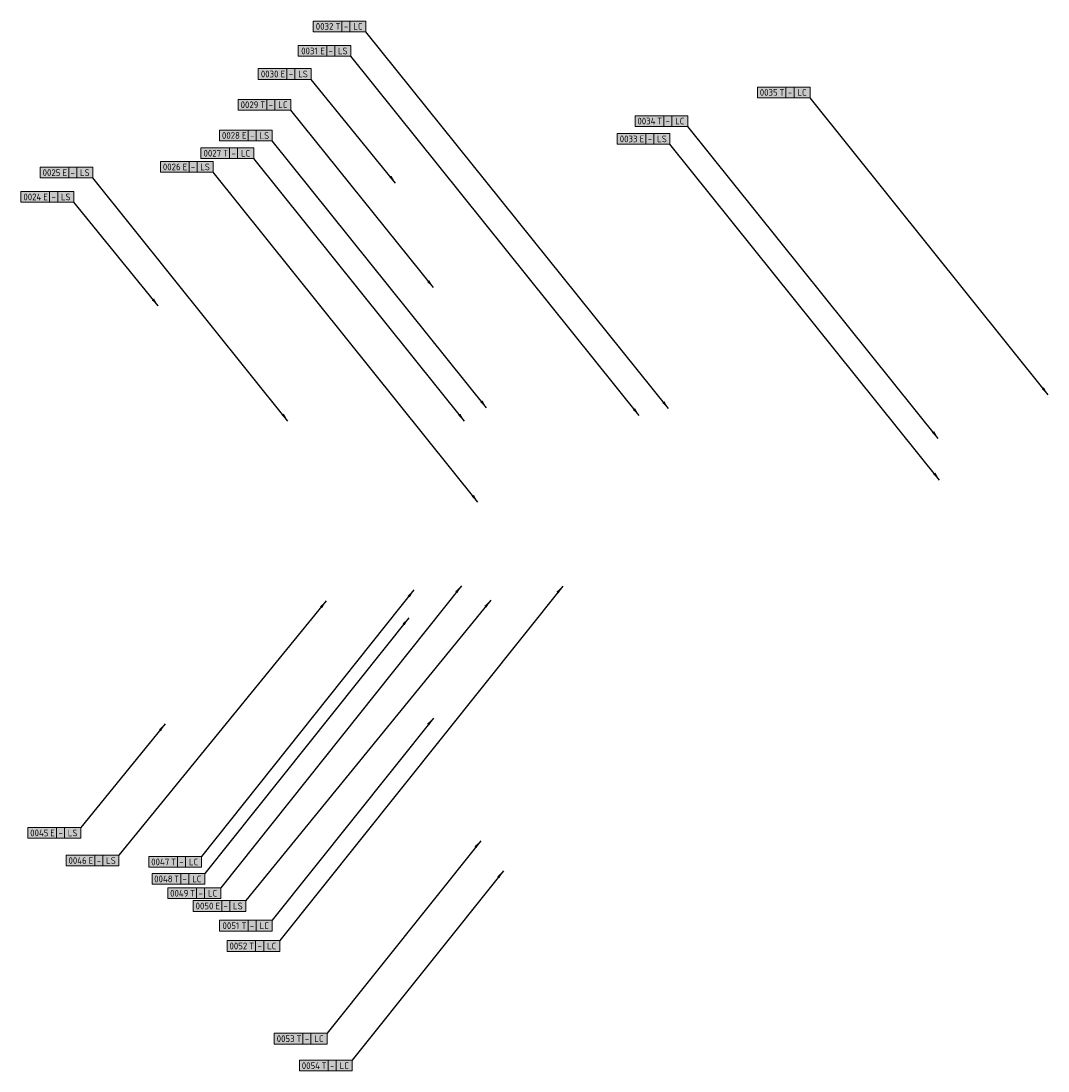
# Model space of a CAD drawing. Header units: metres. Extents: x 69786 to 70389, y 408614 to 409285.
# Tile 1 of 3: x 69786 to 70092, y 408614 to 408928. Entities that reach past the tile are written whole.
import ezdxf
from ezdxf.enums import TextEntityAlignment as Align

# ---------------------------------------------------------------- set-up
doc = ezdxf.new("R2010")
doc.units = ezdxf.units.M
doc.header["$LTSCALE"] = 0.1
for name, color, linetype, lineweight in [('kl-tb-datatransport - DNWG Infra B.V.', 90, 'Continuous', 0), ('kl-tb-datatransport - KPN', 160, 'Continuous', 0), ('kl-tb-datatransport - RWS Zeeland', 10, 'Continuous', 0), ('kl-tb-elektriciteit ls - RWS Zeeland', 13, 'Continuous', 0), ('kl-tb-overig', 251, 'Continuous', 0)]:
    doc.layers.add(name, color=color, linetype=linetype, lineweight=lineweight)
doc.styles.add('HS_Lely$0$T25', font='NLCS-ISO.ttf', dxfattribs={"height": 2.5})
doc.styles.get("Standard").update_dxf_attribs({"font": 'arial.ttf'})
doc.styles.add('T25', font='ISO3098.shx')
doc.dimstyles.new('HS_Lely$0$KENL', dxfattribs={"dimtxt": 1, "dimasz": 2, "dimexe": 1, "dimexo": 3, "dimgap": 0.5, "dimtad": 1, "dimdec": 0, "dimzin": 1, "dimdsep": 46, "dimtxsty": 'T25', "dimcen": 0, "dimse1": 1, "dimse2": 1, "dimclrd": 256, "dimaunit": 2, "dimadec": 0, "dimazin": 0, "dimtfac": 1, "dimtdec": 0, "dimtix": 1, "dimtmove": 2, "dimatfit": 3, "dimfxl": 1, "dimtvp": 0.8, "dimtolj": 1, "dimtzin": 0, "dimarcsym": 0})

# ---------------------------------------------------------------- blocks, each defined once
blk = doc.blocks.new('HS_Lely$0$Obj-code')
at = {"layer": 'kl-tb-overig', "true_color": 0xffffff}
h = blk.add_hatch(color=7, dxfattribs=at)
h.dxf.hatch_style = 1
h.paths.add_polyline_path([(1.85, 3.2), (17.6, 3.2), (17.6, 0), (1.85, 0)])
for p, q in [((10.4, 3.2), (10.4, 0)), ((12.8, 0), (12.8, 3.2))]:
    blk.add_line(p, q)
blk.add_lwpolyline([(1.85, 3.2), (17.6, 3.2), (17.6, 0), (1.85, 0)], close=True)
at = {"layer": 'kl-tb-overig', "color": 7, "true_color": 0xffffff}
blk.add_lwpolyline([(1.85, 3.2), (17.6, 3.2), (17.6, 0), (1.85, 0)], close=True, dxfattribs=at)
for tag, p in [('9999', (5.25, 1.6)), ('X', (9.2, 1.6)), ('-', (11.6, 1.6)), ('YZ', (15.2, 1.6))]:
    blk.add_attdef(tag, text='', height=2).set_placement(p, align=Align.MIDDLE)
at = {"flags": 1}
for tag, p in [('KILOMETRERING', (0.51, -3.39)), ('KABEL/LEIDINGTYPE', (0.51, -6.82)), ('LEIDINGEIGENAAR', (0.51, -10.24)), ('BEHEERKAART1', (0.51, -13.67)), ('BEHEERKAART2', (0.51, -17.1)), ('BEHEERKAART3', (0.51, -20.53)), ('BEHEERKAART4', (0.51, -23.96)), ('BEHEERKAART5', (0.51, -27.39)), ('OPMERKINGEN', (0.51, -30.82))]:
    blk.add_attdef(tag, p, '', height=2, dxfattribs=at)

msp = doc.modelspace()

# ---------------------------------------------------------------- block references
at = {"layer": 'kl-tb-datatransport - DNWG Infra B.V.'}
ref = msp.add_blockref('HS_Lely$0$Obj-code', (69871.24, 408924.51), dxfattribs=at)
ref.add_attrib('9999', '0032', dxfattribs={"layer": '0', "height": 2, "rotation": 360, "style": 'HS_Lely$0$T25'}).set_placement((69876.48, 408926.11), align=Align.MIDDLE)
ref.add_attrib('X', 'T', dxfattribs={"layer": '0', "height": 2, "rotation": 360, "style": 'HS_Lely$0$T25'}).set_placement((69880.44, 408926.11), align=Align.MIDDLE)
ref.add_attrib('-', '-', dxfattribs={"layer": '0', "height": 2, "rotation": 360, "style": 'HS_Lely$0$T25'}).set_placement((69882.84, 408926.11), align=Align.MIDDLE)
ref.add_attrib('YZ', 'LC', dxfattribs={"layer": '0', "height": 2, "rotation": 360, "style": 'HS_Lely$0$T25'}).set_placement((69886.44, 408926.11), align=Align.MIDDLE)
ref = msp.add_blockref('HS_Lely$0$Obj-code', (69848.83, 408901.1), dxfattribs=at)
ref.add_attrib('9999', '0029', dxfattribs={"layer": '0', "height": 2, "rotation": 360, "style": 'HS_Lely$0$T25'}).set_placement((69854.07, 408902.7), align=Align.MIDDLE)
ref.add_attrib('X', 'T', dxfattribs={"layer": '0', "height": 2, "rotation": 360, "style": 'HS_Lely$0$T25'}).set_placement((69858.03, 408902.7), align=Align.MIDDLE)
ref.add_attrib('-', '-', dxfattribs={"layer": '0', "height": 2, "rotation": 360, "style": 'HS_Lely$0$T25'}).set_placement((69860.43, 408902.7), align=Align.MIDDLE)
ref.add_attrib('YZ', 'LC', dxfattribs={"layer": '0', "height": 2, "rotation": 360, "style": 'HS_Lely$0$T25'}).set_placement((69864.03, 408902.7), align=Align.MIDDLE)
ref = msp.add_blockref('HS_Lely$0$Obj-code', (69845.49, 408649.87), dxfattribs=at)
ref.add_attrib('9999', '0052', dxfattribs={"layer": '0', "height": 2, "rotation": 360, "style": 'HS_Lely$0$T25'}).set_placement((69850.73, 408651.47), align=Align.MIDDLE)
ref.add_attrib('X', 'T', dxfattribs={"layer": '0', "height": 2, "rotation": 360, "style": 'HS_Lely$0$T25'}).set_placement((69854.69, 408651.47), align=Align.MIDDLE)
ref.add_attrib('-', '-', dxfattribs={"layer": '0', "height": 2, "rotation": 360, "style": 'HS_Lely$0$T25'}).set_placement((69857.09, 408651.47), align=Align.MIDDLE)
ref.add_attrib('YZ', 'LC', dxfattribs={"layer": '0', "height": 2, "rotation": 360, "style": 'HS_Lely$0$T25'}).set_placement((69860.69, 408651.47), align=Align.MIDDLE)
at = {"layer": 'kl-tb-datatransport - KPN'}
ref = msp.add_blockref('HS_Lely$0$Obj-code', (69859.61, 408622.2), dxfattribs=at)
ref.add_attrib('9999', '0053', dxfattribs={"layer": '0', "height": 2, "rotation": 360, "style": 'HS_Lely$0$T25'}).set_placement((69864.85, 408623.8), align=Align.MIDDLE)
ref.add_attrib('X', 'T', dxfattribs={"layer": '0', "height": 2, "rotation": 360, "style": 'HS_Lely$0$T25'}).set_placement((69868.81, 408623.8), align=Align.MIDDLE)
ref.add_attrib('-', '-', dxfattribs={"layer": '0', "height": 2, "rotation": 360, "style": 'HS_Lely$0$T25'}).set_placement((69871.21, 408623.8), align=Align.MIDDLE)
ref.add_attrib('YZ', 'LC', dxfattribs={"layer": '0', "height": 2, "rotation": 360, "style": 'HS_Lely$0$T25'}).set_placement((69874.81, 408623.8), align=Align.MIDDLE)
ref = msp.add_blockref('HS_Lely$0$Obj-code', (69867.14, 408614.14), dxfattribs=at)
ref.add_attrib('9999', '0054', dxfattribs={"layer": '0', "height": 2, "rotation": 360, "style": 'HS_Lely$0$T25'}).set_placement((69872.39, 408615.74), align=Align.MIDDLE)
ref.add_attrib('X', 'T', dxfattribs={"layer": '0', "height": 2, "rotation": 360, "style": 'HS_Lely$0$T25'}).set_placement((69876.34, 408615.74), align=Align.MIDDLE)
ref.add_attrib('-', '-', dxfattribs={"layer": '0', "height": 2, "rotation": 360, "style": 'HS_Lely$0$T25'}).set_placement((69878.74, 408615.74), align=Align.MIDDLE)
ref.add_attrib('YZ', 'LC', dxfattribs={"layer": '0', "height": 2, "rotation": 360, "style": 'HS_Lely$0$T25'}).set_placement((69882.34, 408615.74), align=Align.MIDDLE)
at = {"layer": 'kl-tb-datatransport - RWS Zeeland'}
ref = msp.add_blockref('HS_Lely$0$Obj-code', (70003.84, 408904.78), dxfattribs=at)
ref.add_attrib('9999', '0035', dxfattribs={"layer": '0', "height": 2, "rotation": 360, "style": 'HS_Lely$0$T25'}).set_placement((70009.09, 408906.38), align=Align.MIDDLE)
ref.add_attrib('X', 'T', dxfattribs={"layer": '0', "height": 2, "rotation": 360, "style": 'HS_Lely$0$T25'}).set_placement((70013.04, 408906.38), align=Align.MIDDLE)
ref.add_attrib('-', '-', dxfattribs={"layer": '0', "height": 2, "rotation": 360, "style": 'HS_Lely$0$T25'}).set_placement((70015.44, 408906.38), align=Align.MIDDLE)
ref.add_attrib('YZ', 'LC', dxfattribs={"layer": '0', "height": 2, "rotation": 360, "style": 'HS_Lely$0$T25'}).set_placement((70019.04, 408906.38), align=Align.MIDDLE)
ref = msp.add_blockref('HS_Lely$0$Obj-code', (69967.33, 408896.22), dxfattribs=at)
ref.add_attrib('9999', '0034', dxfattribs={"layer": '0', "height": 2, "rotation": 360, "style": 'HS_Lely$0$T25'}).set_placement((69972.58, 408897.82), align=Align.MIDDLE)
ref.add_attrib('X', 'T', dxfattribs={"layer": '0', "height": 2, "rotation": 360, "style": 'HS_Lely$0$T25'}).set_placement((69976.53, 408897.82), align=Align.MIDDLE)
ref.add_attrib('-', '-', dxfattribs={"layer": '0', "height": 2, "rotation": 360, "style": 'HS_Lely$0$T25'}).set_placement((69978.93, 408897.82), align=Align.MIDDLE)
ref.add_attrib('YZ', 'LC', dxfattribs={"layer": '0', "height": 2, "rotation": 360, "style": 'HS_Lely$0$T25'}).set_placement((69982.53, 408897.82), align=Align.MIDDLE)
ref = msp.add_blockref('HS_Lely$0$Obj-code', (69837.72, 408886.63), dxfattribs=at)
ref.add_attrib('9999', '0027', dxfattribs={"layer": '0', "height": 2, "rotation": 360, "style": 'HS_Lely$0$T25'}).set_placement((69842.96, 408888.23), align=Align.MIDDLE)
ref.add_attrib('X', 'T', dxfattribs={"layer": '0', "height": 2, "rotation": 360, "style": 'HS_Lely$0$T25'}).set_placement((69846.92, 408888.23), align=Align.MIDDLE)
ref.add_attrib('-', '-', dxfattribs={"layer": '0', "height": 2, "rotation": 360, "style": 'HS_Lely$0$T25'}).set_placement((69849.32, 408888.23), align=Align.MIDDLE)
ref.add_attrib('YZ', 'LC', dxfattribs={"layer": '0', "height": 2, "rotation": 360, "style": 'HS_Lely$0$T25'}).set_placement((69852.92, 408888.23), align=Align.MIDDLE)
ref = msp.add_blockref('HS_Lely$0$Obj-code', (69822.16, 408674.99), dxfattribs=at)
ref.add_attrib('9999', '0047', dxfattribs={"layer": '0', "height": 2, "rotation": 360, "style": 'HS_Lely$0$T25'}).set_placement((69827.4, 408676.59), align=Align.MIDDLE)
ref.add_attrib('X', 'T', dxfattribs={"layer": '0', "height": 2, "rotation": 360, "style": 'HS_Lely$0$T25'}).set_placement((69831.36, 408676.59), align=Align.MIDDLE)
ref.add_attrib('-', '-', dxfattribs={"layer": '0', "height": 2, "rotation": 360, "style": 'HS_Lely$0$T25'}).set_placement((69833.76, 408676.59), align=Align.MIDDLE)
ref.add_attrib('YZ', 'LC', dxfattribs={"layer": '0', "height": 2, "rotation": 360, "style": 'HS_Lely$0$T25'}).set_placement((69837.36, 408676.59), align=Align.MIDDLE)
ref = msp.add_blockref('HS_Lely$0$Obj-code', (69823.11, 408669.91), dxfattribs=at)
ref.add_attrib('9999', '0048', dxfattribs={"layer": '0', "height": 2, "rotation": 360, "style": 'HS_Lely$0$T25'}).set_placement((69828.35, 408671.51), align=Align.MIDDLE)
ref.add_attrib('X', 'T', dxfattribs={"layer": '0', "height": 2, "rotation": 360, "style": 'HS_Lely$0$T25'}).set_placement((69832.31, 408671.51), align=Align.MIDDLE)
ref.add_attrib('-', '-', dxfattribs={"layer": '0', "height": 2, "rotation": 360, "style": 'HS_Lely$0$T25'}).set_placement((69834.71, 408671.51), align=Align.MIDDLE)
ref.add_attrib('YZ', 'LC', dxfattribs={"layer": '0', "height": 2, "rotation": 360, "style": 'HS_Lely$0$T25'}).set_placement((69838.31, 408671.51), align=Align.MIDDLE)
ref = msp.add_blockref('HS_Lely$0$Obj-code', (69827.85, 408665.63), dxfattribs=at)
ref.add_attrib('9999', '0049', dxfattribs={"layer": '0', "height": 2, "rotation": 360, "style": 'HS_Lely$0$T25'}).set_placement((69833.09, 408667.23), align=Align.MIDDLE)
ref.add_attrib('X', 'T', dxfattribs={"layer": '0', "height": 2, "rotation": 360, "style": 'HS_Lely$0$T25'}).set_placement((69837.05, 408667.23), align=Align.MIDDLE)
ref.add_attrib('-', '-', dxfattribs={"layer": '0', "height": 2, "rotation": 360, "style": 'HS_Lely$0$T25'}).set_placement((69839.45, 408667.23), align=Align.MIDDLE)
ref.add_attrib('YZ', 'LC', dxfattribs={"layer": '0', "height": 2, "rotation": 360, "style": 'HS_Lely$0$T25'}).set_placement((69843.05, 408667.23), align=Align.MIDDLE)
ref = msp.add_blockref('HS_Lely$0$Obj-code', (69843.24, 408655.94), dxfattribs=at)
ref.add_attrib('9999', '0051', dxfattribs={"layer": '0', "height": 2, "rotation": 360, "style": 'HS_Lely$0$T25'}).set_placement((69848.48, 408657.54), align=Align.MIDDLE)
ref.add_attrib('X', 'T', dxfattribs={"layer": '0', "height": 2, "rotation": 360, "style": 'HS_Lely$0$T25'}).set_placement((69852.44, 408657.54), align=Align.MIDDLE)
ref.add_attrib('-', '-', dxfattribs={"layer": '0', "height": 2, "rotation": 360, "style": 'HS_Lely$0$T25'}).set_placement((69854.84, 408657.54), align=Align.MIDDLE)
ref.add_attrib('YZ', 'LC', dxfattribs={"layer": '0', "height": 2, "rotation": 360, "style": 'HS_Lely$0$T25'}).set_placement((69858.44, 408657.54), align=Align.MIDDLE)
at = {"layer": 'kl-tb-elektriciteit ls - RWS Zeeland'}
ref = msp.add_blockref('HS_Lely$0$Obj-code', (69866.7, 408920.38), dxfattribs=dict(at, xscale=-1, rotation=180))
ref.add_attrib('9999', '0031', dxfattribs={"layer": '0', "height": 2, "rotation": 0, "style": 'HS_Lely$0$T25'}).set_placement((69871.95, 408918.78), align=Align.MIDDLE)
ref.add_attrib('X', 'E', dxfattribs={"layer": '0', "height": 2, "rotation": 0, "style": 'HS_Lely$0$T25'}).set_placement((69875.9, 408918.78), align=Align.MIDDLE)
ref.add_attrib('-', '-', dxfattribs={"layer": '0', "height": 2, "rotation": 0, "style": 'HS_Lely$0$T25'}).set_placement((69878.3, 408918.78), align=Align.MIDDLE)
ref.add_attrib('YZ', 'LS', dxfattribs={"layer": '0', "height": 2, "rotation": 0, "style": 'HS_Lely$0$T25'}).set_placement((69881.9, 408918.78), align=Align.MIDDLE)
ref = msp.add_blockref('HS_Lely$0$Obj-code', (69854.84, 408913.49), dxfattribs=dict(at, xscale=-1, rotation=180))
ref.add_attrib('9999', '0030', dxfattribs={"layer": '0', "height": 2, "rotation": 0, "style": 'HS_Lely$0$T25'}).set_placement((69860.08, 408911.89), align=Align.MIDDLE)
ref.add_attrib('X', 'E', dxfattribs={"layer": '0', "height": 2, "rotation": 0, "style": 'HS_Lely$0$T25'}).set_placement((69864.04, 408911.89), align=Align.MIDDLE)
ref.add_attrib('-', '-', dxfattribs={"layer": '0', "height": 2, "rotation": 0, "style": 'HS_Lely$0$T25'}).set_placement((69866.44, 408911.89), align=Align.MIDDLE)
ref.add_attrib('YZ', 'LS', dxfattribs={"layer": '0', "height": 2, "rotation": 0, "style": 'HS_Lely$0$T25'}).set_placement((69870.04, 408911.89), align=Align.MIDDLE)
ref = msp.add_blockref('HS_Lely$0$Obj-code', (69843.27, 408895.13), dxfattribs=dict(at, xscale=-1, rotation=180))
ref.add_attrib('9999', '0028', dxfattribs={"layer": '0', "height": 2, "rotation": 0, "style": 'HS_Lely$0$T25'}).set_placement((69848.51, 408893.53), align=Align.MIDDLE)
ref.add_attrib('X', 'E', dxfattribs={"layer": '0', "height": 2, "rotation": 0, "style": 'HS_Lely$0$T25'}).set_placement((69852.47, 408893.53), align=Align.MIDDLE)
ref.add_attrib('-', '-', dxfattribs={"layer": '0', "height": 2, "rotation": 0, "style": 'HS_Lely$0$T25'}).set_placement((69854.87, 408893.53), align=Align.MIDDLE)
ref.add_attrib('YZ', 'LS', dxfattribs={"layer": '0', "height": 2, "rotation": 0, "style": 'HS_Lely$0$T25'}).set_placement((69858.47, 408893.53), align=Align.MIDDLE)
ref = msp.add_blockref('HS_Lely$0$Obj-code', (69962.01, 408894.11), dxfattribs=dict(at, xscale=-1, rotation=180))
ref.add_attrib('9999', '0033', dxfattribs={"layer": '0', "height": 2, "rotation": 0, "style": 'HS_Lely$0$T25'}).set_placement((69967.25, 408892.51), align=Align.MIDDLE)
ref.add_attrib('X', 'E', dxfattribs={"layer": '0', "height": 2, "rotation": 0, "style": 'HS_Lely$0$T25'}).set_placement((69971.21, 408892.51), align=Align.MIDDLE)
ref.add_attrib('-', '-', dxfattribs={"layer": '0', "height": 2, "rotation": 0, "style": 'HS_Lely$0$T25'}).set_placement((69973.61, 408892.51), align=Align.MIDDLE)
ref.add_attrib('YZ', 'LS', dxfattribs={"layer": '0', "height": 2, "rotation": 0, "style": 'HS_Lely$0$T25'}).set_placement((69977.21, 408892.51), align=Align.MIDDLE)
ref = msp.add_blockref('HS_Lely$0$Obj-code', (69789.69, 408884.03), dxfattribs=dict(at, xscale=-1, rotation=180))
ref.add_attrib('9999', '0025', dxfattribs={"layer": '0', "height": 2, "rotation": 0, "style": 'HS_Lely$0$T25'}).set_placement((69794.94, 408882.43), align=Align.MIDDLE)
ref.add_attrib('X', 'E', dxfattribs={"layer": '0', "height": 2, "rotation": 0, "style": 'HS_Lely$0$T25'}).set_placement((69798.89, 408882.43), align=Align.MIDDLE)
ref.add_attrib('-', '-', dxfattribs={"layer": '0', "height": 2, "rotation": 0, "style": 'HS_Lely$0$T25'}).set_placement((69801.29, 408882.43), align=Align.MIDDLE)
ref.add_attrib('YZ', 'LS', dxfattribs={"layer": '0', "height": 2, "rotation": 0, "style": 'HS_Lely$0$T25'}).set_placement((69804.89, 408882.43), align=Align.MIDDLE)
ref = msp.add_blockref('HS_Lely$0$Obj-code', (69825.6, 408885.74), dxfattribs=dict(at, xscale=-1, rotation=180))
ref.add_attrib('9999', '0026', dxfattribs={"layer": '0', "height": 2, "rotation": 0, "style": 'HS_Lely$0$T25'}).set_placement((69830.84, 408884.14), align=Align.MIDDLE)
ref.add_attrib('X', 'E', dxfattribs={"layer": '0', "height": 2, "rotation": 0, "style": 'HS_Lely$0$T25'}).set_placement((69834.8, 408884.14), align=Align.MIDDLE)
ref.add_attrib('-', '-', dxfattribs={"layer": '0', "height": 2, "rotation": 0, "style": 'HS_Lely$0$T25'}).set_placement((69837.2, 408884.14), align=Align.MIDDLE)
ref.add_attrib('YZ', 'LS', dxfattribs={"layer": '0', "height": 2, "rotation": 0, "style": 'HS_Lely$0$T25'}).set_placement((69840.8, 408884.14), align=Align.MIDDLE)
ref = msp.add_blockref('HS_Lely$0$Obj-code', (69783.98, 408876.78), dxfattribs=dict(at, xscale=-1, rotation=180))
ref.add_attrib('9999', '0024', dxfattribs={"layer": '0', "height": 2, "rotation": 0, "style": 'HS_Lely$0$T25'}).set_placement((69789.22, 408875.18), align=Align.MIDDLE)
ref.add_attrib('X', 'E', dxfattribs={"layer": '0', "height": 2, "rotation": 0, "style": 'HS_Lely$0$T25'}).set_placement((69793.18, 408875.18), align=Align.MIDDLE)
ref.add_attrib('-', '-', dxfattribs={"layer": '0', "height": 2, "rotation": 0, "style": 'HS_Lely$0$T25'}).set_placement((69795.58, 408875.18), align=Align.MIDDLE)
ref.add_attrib('YZ', 'LS', dxfattribs={"layer": '0', "height": 2, "rotation": 0, "style": 'HS_Lely$0$T25'}).set_placement((69799.18, 408875.18), align=Align.MIDDLE)
ref = msp.add_blockref('HS_Lely$0$Obj-code', (69786.05, 408683.65), dxfattribs=at)
ref.add_attrib('9999', '0045', dxfattribs={"layer": '0', "height": 2, "rotation": 360, "style": 'HS_Lely$0$T25'}).set_placement((69791.3, 408685.25), align=Align.MIDDLE)
ref.add_attrib('X', 'E', dxfattribs={"layer": '0', "height": 2, "rotation": 360, "style": 'HS_Lely$0$T25'}).set_placement((69795.25, 408685.25), align=Align.MIDDLE)
ref.add_attrib('-', '-', dxfattribs={"layer": '0', "height": 2, "rotation": 360, "style": 'HS_Lely$0$T25'}).set_placement((69797.65, 408685.25), align=Align.MIDDLE)
ref.add_attrib('YZ', 'LS', dxfattribs={"layer": '0', "height": 2, "rotation": 360, "style": 'HS_Lely$0$T25'}).set_placement((69801.25, 408685.25), align=Align.MIDDLE)
ref = msp.add_blockref('HS_Lely$0$Obj-code', (69797.49, 408675.4), dxfattribs=at)
ref.add_attrib('9999', '0046', dxfattribs={"layer": '0', "height": 2, "rotation": 360, "style": 'HS_Lely$0$T25'}).set_placement((69802.73, 408677), align=Align.MIDDLE)
ref.add_attrib('X', 'E', dxfattribs={"layer": '0', "height": 2, "rotation": 360, "style": 'HS_Lely$0$T25'}).set_placement((69806.69, 408677), align=Align.MIDDLE)
ref.add_attrib('-', '-', dxfattribs={"layer": '0', "height": 2, "rotation": 360, "style": 'HS_Lely$0$T25'}).set_placement((69809.09, 408677), align=Align.MIDDLE)
ref.add_attrib('YZ', 'LS', dxfattribs={"layer": '0', "height": 2, "rotation": 360, "style": 'HS_Lely$0$T25'}).set_placement((69812.69, 408677), align=Align.MIDDLE)
ref = msp.add_blockref('HS_Lely$0$Obj-code', (69835.38, 408661.82), dxfattribs=at)
ref.add_attrib('9999', '0050', dxfattribs={"layer": '0', "height": 2, "rotation": 360, "style": 'HS_Lely$0$T25'}).set_placement((69840.62, 408663.42), align=Align.MIDDLE)
ref.add_attrib('X', 'E', dxfattribs={"layer": '0', "height": 2, "rotation": 360, "style": 'HS_Lely$0$T25'}).set_placement((69844.58, 408663.42), align=Align.MIDDLE)
ref.add_attrib('-', '-', dxfattribs={"layer": '0', "height": 2, "rotation": 360, "style": 'HS_Lely$0$T25'}).set_placement((69846.98, 408663.42), align=Align.MIDDLE)
ref.add_attrib('YZ', 'LS', dxfattribs={"layer": '0', "height": 2, "rotation": 360, "style": 'HS_Lely$0$T25'}).set_placement((69850.58, 408663.42), align=Align.MIDDLE)

# ---------------------------------------------------------------- leaders
at = {"layer": 'kl-tb-datatransport - DNWG Infra B.V.'}
for points in [[(69979.17, 408811.96), (69888.84, 408924.51)], [(69908.98, 408848.08), (69866.43, 408901.1)], [(69947.59, 408758.96), (69863.09, 408653.07)]]:
    msp.add_leader(points, dimstyle='HS_Lely$0$KENL', override={"dimasz": 2.5}, dxfattribs=at)
at = {"layer": 'kl-tb-datatransport - KPN'}
for points in [[(69923.1, 408682.92), (69877.21, 408625.4)], [(69929.91, 408673.95), (69884.74, 408617.34)]]:
    msp.add_leader(points, dimstyle='HS_Lely$0$KENL', override={"dimasz": 2.5}, dxfattribs=at)
at = {"layer": 'kl-tb-datatransport - RWS Zeeland'}
for points in [[(70092.48, 408816.11), (70021.44, 408904.78)], [(70059.71, 408803.04), (69984.93, 408896.22)], [(69918.25, 408808.21), (69855.32, 408886.63)], [(69917.37, 408759.08), (69845.45, 408668.83)], [(69903.17, 408757.81), (69839.76, 408678.19)], [(69901.63, 408749.46), (69840.71, 408673.11)], [(69908.96, 408719.53), (69860.84, 408659.14)]]:
    msp.add_leader(points, dimstyle='HS_Lely$0$KENL', override={"dimasz": 2.5}, dxfattribs=at)
at = {"layer": 'kl-tb-elektriciteit ls - RWS Zeeland'}
for points in [[(69970.42, 408809.86), (69884.3, 408917.18)], [(69897.68, 408879.32), (69872.44, 408910.29)], [(69924.84, 408812.21), (69860.87, 408891.93)], [(70060.09, 408790.63), (69979.61, 408890.91)], [(69865.54, 408808.25), (69807.29, 408880.83)], [(69922.27, 408784.01), (69843.2, 408882.54)], [(69826.82, 408842.61), (69801.58, 408873.58)], [(69876.98, 408754.54), (69815.09, 408678.6)], [(69926.09, 408754.73), (69852.98, 408665.02)], [(69828.89, 408717.82), (69803.65, 408686.85)]]:
    msp.add_leader(points, dimstyle='HS_Lely$0$KENL', override={"dimasz": 2.5}, dxfattribs=at)

doc.saveas('drawing.dxf')
